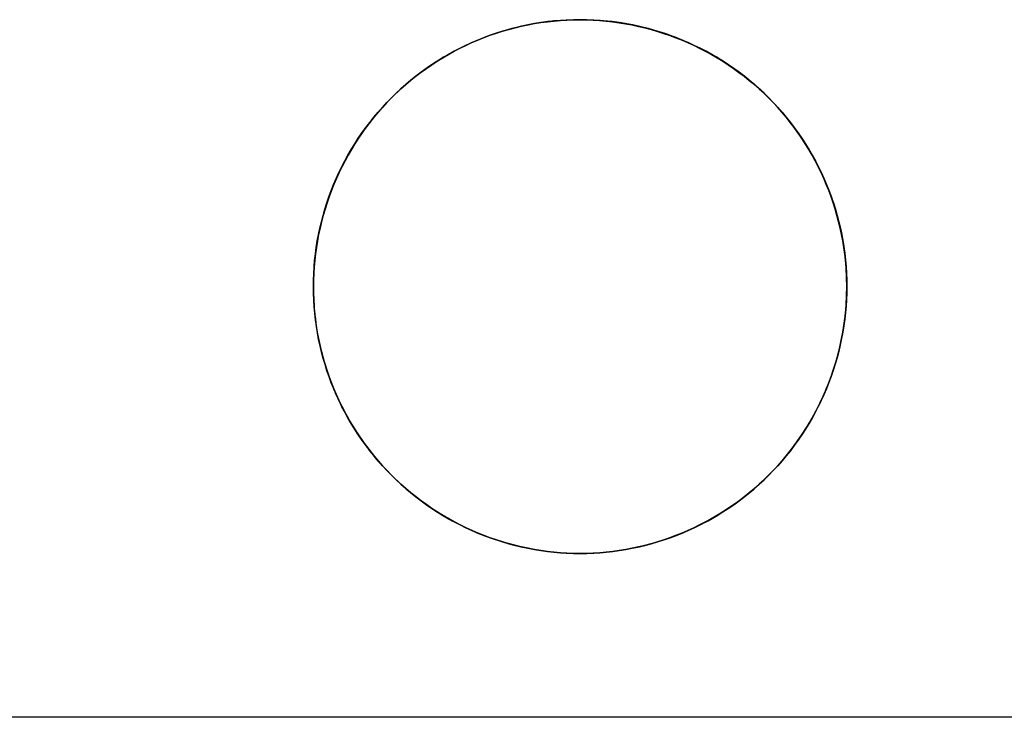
# Model space of a CAD drawing. Header units: millimetres. Extents: x -88 to 88, y -12 to 103.
# Tile 119 of 256: x -67.58 to -64.81, y 44.49 to 46.45. Entities that reach past the tile are written whole.
import ezdxf

# ---------------------------------------------------------------- set-up
doc = ezdxf.new("R2010")
doc.units = ezdxf.units.MM
doc.layers.add('BOTTOM', color=7, linetype='Continuous', true_color=0x7d26cd)
doc.layers.add('TOP', color=7, linetype='Continuous', true_color=0xc80000)

msp = doc.modelspace()

# ---------------------------------------------------------------- linework, layer by layer
at = {"layer": 'BOTTOM', "color": 9, "true_color": 0xc0c0c0}
msp.add_lwpolyline([(86.5507, 44.4894), (-86.5505, 44.4894)], dxfattribs=at)
msp.add_lwpolyline([(86.5507, 44.4894), (-86.5505, 44.4894)], dxfattribs=at)
at = {"layer": 'TOP', "color": 254, "true_color": 0xcad1ee}
for points in [[(-65.25, 45.7), (-65.2504, 45.7259), (-65.2518, 45.7517), (-65.254, 45.7775), (-65.2571, 45.8032), (-65.2611, 45.8288), (-65.266, 45.8542), (-65.2718, 45.8795), (-65.2784, 45.9045), (-65.2859, 45.9293), (-65.2943, 45.9538), (-65.3034, 45.978), (-65.3134, 46.0019), (-65.3243, 46.0254), (-65.3359, 46.0485), (-65.3483, 46.0713), (-65.3615, 46.0935), (-65.3755, 46.1153), (-65.3902, 46.1366), (-65.4056, 46.1574), (-65.4218, 46.1777), (-65.4386, 46.1973), (-65.4561, 46.2164), (-65.4743, 46.2349), (-65.493, 46.2527), (-65.5124, 46.2699), (-65.5324, 46.2864), (-65.5529, 46.3022), (-65.574, 46.3172), (-65.5955, 46.3316), (-65.6176, 46.3452), (-65.64, 46.358), (-65.663, 46.37), (-65.6863, 46.3812), (-65.71, 46.3917), (-65.734, 46.4013), (-65.7584, 46.41), (-65.7831, 46.4179), (-65.808, 46.425), (-65.8331, 46.4312), (-65.8584, 46.4365), (-65.884, 46.441), (-65.9096, 46.4445), (-65.9353, 46.4472), (-65.9612, 46.449), (-65.9871, 46.4499), (-66.0129, 46.4499), (-66.0388, 46.449), (-66.0647, 46.4472), (-66.0904, 46.4445), (-66.116, 46.441), (-66.1416, 46.4365), (-66.1669, 46.4312), (-66.192, 46.425), (-66.2169, 46.4179), (-66.2416, 46.41), (-66.266, 46.4013), (-66.29, 46.3917), (-66.3137, 46.3812), (-66.337, 46.37), (-66.36, 46.358), (-66.3824, 46.3452), (-66.4045, 46.3316), (-66.426, 46.3172), (-66.4471, 46.3022), (-66.4676, 46.2864), (-66.4876, 46.2699), (-66.507, 46.2527), (-66.5257, 46.2349), (-66.5439, 46.2164), (-66.5614, 46.1973), (-66.5782, 46.1777), (-66.5944, 46.1574), (-66.6098, 46.1366), (-66.6245, 46.1153), (-66.6385, 46.0935), (-66.6517, 46.0713), (-66.6641, 46.0485), (-66.6757, 46.0254), (-66.6866, 46.0019), (-66.6966, 45.978), (-66.7057, 45.9538), (-66.7141, 45.9293), (-66.7216, 45.9045), (-66.7282, 45.8795), (-66.734, 45.8542), (-66.7389, 45.8288), (-66.7429, 45.8032), (-66.746, 45.7775), (-66.7482, 45.7517), (-66.7496, 45.7259), (-66.75, 45.7)], [(-66.75, 45.7), (-66.7496, 45.6741), (-66.7482, 45.6483), (-66.746, 45.6225), (-66.7429, 45.5968), (-66.7389, 45.5712), (-66.734, 45.5458), (-66.7282, 45.5205), (-66.7216, 45.4955), (-66.7141, 45.4707), (-66.7057, 45.4462), (-66.6966, 45.422), (-66.6866, 45.3981), (-66.6757, 45.3746), (-66.6641, 45.3515), (-66.6517, 45.3287), (-66.6385, 45.3065), (-66.6245, 45.2847), (-66.6098, 45.2634), (-66.5944, 45.2426), (-66.5782, 45.2223), (-66.5614, 45.2027), (-66.5439, 45.1836), (-66.5257, 45.1651), (-66.507, 45.1473), (-66.4876, 45.1301), (-66.4676, 45.1136), (-66.4471, 45.0978), (-66.426, 45.0828), (-66.4045, 45.0684), (-66.3824, 45.0548), (-66.36, 45.042), (-66.337, 45.03), (-66.3137, 45.0188), (-66.29, 45.0083), (-66.266, 44.9987), (-66.2416, 44.99), (-66.2169, 44.9821), (-66.192, 44.975), (-66.1669, 44.9688), (-66.1416, 44.9635), (-66.116, 44.959), (-66.0904, 44.9555), (-66.0647, 44.9528), (-66.0388, 44.951), (-66.0129, 44.9501), (-65.9871, 44.9501), (-65.9612, 44.951), (-65.9353, 44.9528), (-65.9096, 44.9555), (-65.884, 44.959), (-65.8584, 44.9635), (-65.8331, 44.9688), (-65.808, 44.975), (-65.7831, 44.9821), (-65.7584, 44.99), (-65.734, 44.9987), (-65.71, 45.0083), (-65.6863, 45.0188), (-65.663, 45.03), (-65.64, 45.042), (-65.6176, 45.0548), (-65.5955, 45.0684), (-65.574, 45.0828), (-65.5529, 45.0978), (-65.5324, 45.1136), (-65.5124, 45.1301), (-65.493, 45.1473), (-65.4743, 45.1651), (-65.4561, 45.1836), (-65.4386, 45.2027), (-65.4218, 45.2223), (-65.4056, 45.2426), (-65.3902, 45.2634), (-65.3755, 45.2847), (-65.3615, 45.3065), (-65.3483, 45.3287), (-65.3359, 45.3515), (-65.3243, 45.3746), (-65.3134, 45.3981), (-65.3034, 45.422), (-65.2943, 45.4462), (-65.2859, 45.4707), (-65.2784, 45.4955), (-65.2718, 45.5205), (-65.266, 45.5458), (-65.2611, 45.5712), (-65.2571, 45.5968), (-65.254, 45.6225), (-65.2518, 45.6483), (-65.2504, 45.6741), (-65.25, 45.7)]]:
    msp.add_lwpolyline(points, dxfattribs=at)
at = {"layer": 'TOP', "color": 254, "true_color": 0xcad1ee, "extrusion": (1, 0, 0)}
for points in [[(46.45, 13.752), (44.95, 13.6987)], [(46.45, 13.7521), (46.45, 14.0525)], [(44.95, 13.6988), (44.95, 13.9992)]]:
    msp.add_lwpolyline(points, dxfattribs=at)
at = {"layer": 'TOP', "color": 254, "true_color": 0xcad1ee, "extrusion": (1, -3.55109e-16, 1.85251e-08)}
msp.add_lwpolyline([(45.7, 14.0002), (45.7, 13.6999)], dxfattribs=at)
at = {"layer": 'TOP', "color": 254, "true_color": 0xcad1ee, "extrusion": (-8.01934e-07, 1, -2.72301e-08)}
msp.add_lwpolyline([(66.75, 13.6998), (65.25, 13.7507)], dxfattribs=at)
at = {"layer": 'TOP', "color": 254, "true_color": 0xcad1ee, "extrusion": (1, -4.3534e-16, 2.02801e-08)}
msp.add_lwpolyline([(45.7, 13.7508), (45.7, 14.0511)], dxfattribs=at)
at = {"layer": 'TOP', "color": 254, "true_color": 0xcad1ee}
for points in [[(-65.25, 45.7, 13.7508), (-65.2502, 45.719, 13.7515), (-65.251, 45.7378, 13.7521), (-65.2521, 45.7566, 13.7527), (-65.2538, 45.7752, 13.7533), (-65.2559, 45.7937, 13.7539), (-65.2584, 45.8121, 13.7545), (-65.2614, 45.8304, 13.755), (-65.2648, 45.8485, 13.7556), (-65.2687, 45.8664, 13.7561), (-65.273, 45.8842, 13.7566), (-65.2777, 45.9018, 13.757), (-65.2828, 45.9192, 13.7575), (-65.2883, 45.9365, 13.7579), (-65.2942, 45.9535, 13.7583), (-65.3004, 45.9704, 13.7587), (-65.3071, 45.9871, 13.7591), (-65.3145, 46.0042, 13.7594), (-65.3222, 46.0211, 13.7598), (-65.3304, 46.0378, 13.7601), (-65.3389, 46.0542, 13.7604), (-65.3478, 46.0704, 13.7607), (-65.3571, 46.0863, 13.7609), (-65.3668, 46.102, 13.7611), (-65.3769, 46.1174, 13.7613), (-65.3873, 46.1325, 13.7615), (-65.398, 46.1473, 13.7617), (-65.4091, 46.1619, 13.7618), (-65.4206, 46.1762, 13.762), (-65.4324, 46.1902, 13.7621), (-65.4445, 46.2039, 13.7621), (-65.4569, 46.2173, 13.7622), (-65.4697, 46.2303, 13.7622), (-65.4828, 46.2431, 13.7623), (-65.4961, 46.2555, 13.7622), (-65.5098, 46.2677, 13.7622), (-65.5238, 46.2794, 13.7622), (-65.5381, 46.2909, 13.7621), (-65.5527, 46.302, 13.762), (-65.5675, 46.3128, 13.7619), (-65.5827, 46.3232, 13.7617), (-65.5981, 46.3332, 13.7616), (-65.6137, 46.3429, 13.7614), (-65.6296, 46.3522, 13.7612), (-65.6458, 46.3611, 13.7609), (-65.6622, 46.3696, 13.7607), (-65.6789, 46.3778, 13.7604), (-65.6958, 46.3855, 13.7601), (-65.7129, 46.3929, 13.7598), (-65.7296, 46.3996, 13.7595), (-65.7465, 46.4059, 13.7591), (-65.7636, 46.4118, 13.7588), (-65.7808, 46.4173, 13.7584), (-65.7983, 46.4224, 13.758), (-65.8159, 46.4271, 13.7575), (-65.8337, 46.4313, 13.7571), (-65.8517, 46.4352, 13.7566), (-65.8698, 46.4386, 13.7561), (-65.888, 46.4416, 13.7556), (-65.9064, 46.4441, 13.7551), (-65.9249, 46.4462, 13.7545), (-65.9436, 46.4479, 13.7539), (-65.9624, 46.4491, 13.7534), (-65.9812, 46.4498, 13.7527), (-66.0002, 46.45, 13.7521), (-66.0186, 46.4498, 13.7515), (-66.037, 46.4491, 13.7508), (-66.0554, 46.4479, 13.7502), (-66.0737, 46.4463, 13.7495), (-66.092, 46.4443, 13.7488), (-66.1103, 46.4418, 13.7481), (-66.1284, 46.4389, 13.7473), (-66.1465, 46.4355, 13.7466), (-66.1645, 46.4317, 13.7459), (-66.1824, 46.4274, 13.7451), (-66.2002, 46.4227, 13.7443), (-66.2179, 46.4176, 13.7435), (-66.2355, 46.4121, 13.7427), (-66.2529, 46.4061, 13.7419), (-66.2701, 46.3997, 13.7411), (-66.2872, 46.3928, 13.7403), (-66.3041, 46.3856, 13.7395), (-66.3209, 46.3779, 13.7386), (-66.3374, 46.3698, 13.7378), (-66.3537, 46.3613, 13.7369), (-66.3698, 46.3524, 13.736), (-66.3857, 46.3432, 13.7352), (-66.4014, 46.3335, 13.7343), (-66.4168, 46.3235, 13.7334), (-66.432, 46.3131, 13.7325), (-66.4469, 46.3023, 13.7316), (-66.4615, 46.2911, 13.7307), (-66.4759, 46.2796, 13.7298), (-66.49, 46.2678, 13.7289), (-66.5038, 46.2556, 13.728), (-66.5173, 46.2431, 13.7271), (-66.5304, 46.2302, 13.7262), (-66.5433, 46.2171, 13.7253), (-66.5558, 46.2036, 13.7244), (-66.568, 46.1898, 13.7235), (-66.5798, 46.1757, 13.7226), (-66.5913, 46.1613, 13.7217), (-66.6024, 46.1467, 13.7208), (-66.6132, 46.1318, 13.7199), (-66.6236, 46.1166, 13.719), (-66.6336, 46.1012, 13.7181), (-66.6433, 46.0855, 13.7172), (-66.6526, 46.0696, 13.7163), (-66.6614, 46.0535, 13.7155), (-66.6699, 46.0371, 13.7146), (-66.678, 46.0206, 13.7137), (-66.6857, 46.0039, 13.7129), (-66.6929, 45.987, 13.712), (-66.6998, 45.9699, 13.7112), (-66.7062, 45.9526, 13.7103), (-66.7121, 45.9352, 13.7095), (-66.7177, 45.9177, 13.7087), (-66.7228, 45.9, 13.7079), (-66.7275, 45.8822, 13.7071), (-66.7317, 45.8643, 13.7063), (-66.7355, 45.8463, 13.7056), (-66.7389, 45.8282, 13.7048), (-66.7418, 45.81, 13.704), (-66.7443, 45.7918, 13.7033), (-66.7464, 45.7735, 13.7026), (-66.748, 45.7552, 13.7019), (-66.7491, 45.7368, 13.7012), (-66.7498, 45.7184, 13.7005), (-66.75, 45.7, 13.6999)], [(-66.75, 45.7, 14.0002), (-66.7498, 45.7184, 14.0009), (-66.7491, 45.7368, 14.0016), (-66.748, 45.7552, 14.0023), (-66.7464, 45.7735, 14.003), (-66.7443, 45.7918, 14.0037), (-66.7418, 45.81, 14.0044), (-66.7389, 45.8282, 14.0052), (-66.7355, 45.8463, 14.0059), (-66.7317, 45.8643, 14.0067), (-66.7275, 45.8822, 14.0075), (-66.7228, 45.9, 14.0083), (-66.7177, 45.9177, 14.0091), (-66.7121, 45.9352, 14.0099), (-66.7062, 45.9526, 14.0107), (-66.6998, 45.9699, 14.0115), (-66.6929, 45.987, 14.0124), (-66.6857, 46.0039, 14.0132), (-66.678, 46.0206, 14.0141), (-66.6699, 46.0372, 14.015), (-66.6614, 46.0535, 14.0158), (-66.6526, 46.0696, 14.0167), (-66.6433, 46.0855, 14.0176), (-66.6336, 46.1012, 14.0185), (-66.6236, 46.1166, 14.0194), (-66.6132, 46.1318, 14.0203), (-66.6024, 46.1467, 14.0212), (-66.5913, 46.1614, 14.0221), (-66.5798, 46.1757, 14.023), (-66.5679, 46.1898, 14.0239), (-66.5558, 46.2036, 14.0248), (-66.5432, 46.2171, 14.0257), (-66.5304, 46.2303, 14.0266), (-66.5172, 46.2431, 14.0275), (-66.5037, 46.2556, 14.0284), (-66.49, 46.2678, 14.0293), (-66.4759, 46.2797, 14.0302), (-66.4615, 46.2912, 14.0311), (-66.4469, 46.3023, 14.032), (-66.432, 46.3131, 14.0329), (-66.4168, 46.3235, 14.0338), (-66.4014, 46.3335, 14.0347), (-66.3857, 46.3432, 14.0355), (-66.3698, 46.3524, 14.0364), (-66.3537, 46.3613, 14.0373), (-66.3374, 46.3698, 14.0381), (-66.3208, 46.3779, 14.039), (-66.3041, 46.3856, 14.0398), (-66.2872, 46.3928, 14.0407), (-66.2701, 46.3997, 14.0415), (-66.2529, 46.4061, 14.0423), (-66.2355, 46.4121, 14.0431), (-66.2179, 46.4176, 14.0439), (-66.2002, 46.4227, 14.0447), (-66.1824, 46.4274, 14.0455), (-66.1645, 46.4317, 14.0462), (-66.1465, 46.4355, 14.047), (-66.1284, 46.4389, 14.0477), (-66.1103, 46.4418, 14.0484), (-66.092, 46.4443, 14.0491), (-66.0737, 46.4463, 14.0498), (-66.0554, 46.4479, 14.0505), (-66.037, 46.4491, 14.0512), (-66.0186, 46.4498, 14.0518), (-66.0002, 46.45, 14.0525), (-65.9812, 46.4498, 14.0531), (-65.9624, 46.4491, 14.0537), (-65.9436, 46.4479, 14.0543), (-65.925, 46.4462, 14.0549), (-65.9065, 46.4441, 14.0554), (-65.8881, 46.4416, 14.056), (-65.8699, 46.4386, 14.0565), (-65.8518, 46.4352, 14.057), (-65.8338, 46.4314, 14.0574), (-65.8161, 46.4271, 14.0579), (-65.7984, 46.4224, 14.0583), (-65.781, 46.4173, 14.0587), (-65.7638, 46.4118, 14.0591), (-65.7467, 46.4059, 14.0595), (-65.7298, 46.3996, 14.0598), (-65.7132, 46.393, 14.0602), (-65.696, 46.3856, 14.0605), (-65.6791, 46.3779, 14.0608), (-65.6624, 46.3697, 14.061), (-65.646, 46.3612, 14.0613), (-65.6298, 46.3523, 14.0615), (-65.6139, 46.343, 14.0617), (-65.5982, 46.3333, 14.0619), (-65.5828, 46.3233, 14.0621), (-65.5677, 46.3129, 14.0622), (-65.5528, 46.3021, 14.0623), (-65.5383, 46.291, 14.0624), (-65.524, 46.2796, 14.0625), (-65.51, 46.2678, 14.0626), (-65.4963, 46.2557, 14.0626), (-65.4829, 46.2432, 14.0626), (-65.4698, 46.2305, 14.0626), (-65.4571, 46.2174, 14.0626), (-65.4446, 46.204, 14.0625), (-65.4325, 46.1903, 14.0624), (-65.4207, 46.1764, 14.0623), (-65.4093, 46.1621, 14.0622), (-65.3981, 46.1475, 14.0621), (-65.3874, 46.1327, 14.0619), (-65.377, 46.1176, 14.0617), (-65.3669, 46.1022, 14.0615), (-65.3572, 46.0865, 14.0613), (-65.3479, 46.0706, 14.061), (-65.339, 46.0544, 14.0607), (-65.3305, 46.038, 14.0604), (-65.3223, 46.0213, 14.0601), (-65.3146, 46.0044, 14.0598), (-65.3072, 45.9873, 14.0594), (-65.3005, 45.9706, 14.0591), (-65.2942, 45.9537, 14.0587), (-65.2883, 45.9367, 14.0583), (-65.2828, 45.9194, 14.0578), (-65.2777, 45.9019, 14.0574), (-65.273, 45.8843, 14.0569), (-65.2687, 45.8665, 14.0564), (-65.2649, 45.8486, 14.0559), (-65.2614, 45.8305, 14.0554), (-65.2584, 45.8122, 14.0548), (-65.2559, 45.7938, 14.0543), (-65.2538, 45.7753, 14.0537), (-65.2521, 45.7566, 14.0531), (-65.251, 45.7379, 14.0525), (-65.2502, 45.719, 14.0518), (-65.25, 45.7, 14.0511)], [(-65.25, 45.7, 13.7508), (-65.2502, 45.7184, 13.7514), (-65.2509, 45.7369, 13.7521), (-65.2521, 45.7552, 13.7527), (-65.2537, 45.7736, 13.7533), (-65.2558, 45.7919, 13.7539), (-65.2583, 45.8101, 13.7544), (-65.2613, 45.8283, 13.755), (-65.2648, 45.8463, 13.7555), (-65.2686, 45.8643, 13.756), (-65.2729, 45.8822, 13.7565), (-65.2777, 45.9, 13.757), (-65.2828, 45.9176, 13.7574), (-65.2884, 45.9351, 13.7579), (-65.2944, 45.9525, 13.7583), (-65.3008, 45.9697, 13.7587), (-65.3077, 45.9868, 13.759), (-65.3149, 46.0037, 13.7594), (-65.3225, 46.0204, 13.7597), (-65.3306, 46.0369, 13.7601), (-65.339, 46.0533, 13.7603), (-65.3478, 46.0694, 13.7606), (-65.3571, 46.0853, 13.7609), (-65.3667, 46.101, 13.7611), (-65.3766, 46.1164, 13.7613), (-65.387, 46.1316, 13.7615), (-65.3977, 46.1466, 13.7617), (-65.4088, 46.1613, 13.7618), (-65.4203, 46.1757, 13.762), (-65.4321, 46.1898, 13.7621), (-65.4443, 46.2036, 13.7621), (-65.4568, 46.2171, 13.7622), (-65.4697, 46.2303, 13.7622), (-65.4829, 46.2432, 13.7623), (-65.4964, 46.2557, 13.7622), (-65.5102, 46.2679, 13.7622), (-65.5243, 46.2797, 13.7622), (-65.5387, 46.2912, 13.7621), (-65.5534, 46.3023, 13.762), (-65.5684, 46.313, 13.7619), (-65.5836, 46.3234, 13.7617), (-65.599, 46.3333, 13.7615), (-65.6147, 46.3429, 13.7614), (-65.6306, 46.3522, 13.7611), (-65.6468, 46.361, 13.7609), (-65.6631, 46.3694, 13.7607), (-65.6796, 46.3775, 13.7604), (-65.6964, 46.3851, 13.7601), (-65.7133, 46.3923, 13.7598), (-65.7303, 46.3992, 13.7594), (-65.7476, 46.4056, 13.7591), (-65.7649, 46.4116, 13.7587), (-65.7825, 46.4172, 13.7583), (-65.8001, 46.4223, 13.7579), (-65.8179, 46.4271, 13.7575), (-65.8358, 46.4314, 13.757), (-65.8537, 46.4352, 13.7565), (-65.8718, 46.4387, 13.7561), (-65.89, 46.4417, 13.7555), (-65.9082, 46.4442, 13.755), (-65.9265, 46.4463, 13.7545), (-65.9448, 46.4479, 13.7539), (-65.9632, 46.4491, 13.7533), (-65.9816, 46.4498, 13.7527), (-66.0001, 46.45, 13.7521), (-66.0185, 46.4498, 13.7515), (-66.0369, 46.4491, 13.7508), (-66.0553, 46.448, 13.7502), (-66.0736, 46.4464, 13.7495), (-66.0919, 46.4443, 13.7488), (-66.1101, 46.4419, 13.7481), (-66.1283, 46.439, 13.7474), (-66.1463, 46.4356, 13.7466), (-66.1643, 46.4318, 13.7459), (-66.1822, 46.4275, 13.7451), (-66.2, 46.4229, 13.7443), (-66.2176, 46.4177, 13.7436), (-66.2352, 46.4122, 13.7428), (-66.2526, 46.4062, 13.742), (-66.2698, 46.3998, 13.7411), (-66.287, 46.3929, 13.7403), (-66.3039, 46.3857, 13.7395), (-66.3206, 46.378, 13.7386), (-66.3371, 46.3699, 13.7378), (-66.3534, 46.3615, 13.7369), (-66.3696, 46.3526, 13.7361), (-66.3855, 46.3433, 13.7352), (-66.4011, 46.3336, 13.7343), (-66.4166, 46.3236, 13.7334), (-66.4318, 46.3132, 13.7325), (-66.4467, 46.3024, 13.7316), (-66.4613, 46.2913, 13.7308), (-66.4757, 46.2798, 13.7299), (-66.4898, 46.2679, 13.7289), (-66.5036, 46.2558, 13.728), (-66.5171, 46.2433, 13.7271), (-66.5302, 46.2304, 13.7262), (-66.5431, 46.2173, 13.7253), (-66.5555, 46.2038, 13.7244), (-66.5677, 46.19, 13.7235), (-66.5795, 46.1759, 13.7226), (-66.5909, 46.1615, 13.7217), (-66.602, 46.1468, 13.7208), (-66.6127, 46.1319, 13.7199), (-66.623, 46.1167, 13.719), (-66.633, 46.1012, 13.7181), (-66.6426, 46.0855, 13.7172), (-66.6518, 46.0695, 13.7164), (-66.6607, 46.0534, 13.7155), (-66.6691, 46.037, 13.7146), (-66.6772, 46.0204, 13.7137), (-66.6848, 46.0037, 13.7129), (-66.6921, 45.9867, 13.712), (-66.6989, 45.9696, 13.7112), (-66.7054, 45.9524, 13.7104), (-66.7114, 45.9349, 13.7095), (-66.717, 45.9174, 13.7087), (-66.7222, 45.8997, 13.7079), (-66.7269, 45.8819, 13.7071), (-66.7313, 45.864, 13.7063), (-66.7351, 45.846, 13.7056), (-66.7386, 45.828, 13.7048), (-66.7416, 45.8098, 13.704), (-66.7441, 45.7916, 13.7033), (-66.7462, 45.7734, 13.7026), (-66.7479, 45.7551, 13.7019), (-66.7491, 45.7367, 13.7012), (-66.7498, 45.7184, 13.7005), (-66.75, 45.7, 13.6999)], [(-66.75, 45.7, 14.0002), (-66.7498, 45.7184, 14.0009), (-66.7491, 45.7368, 14.0016), (-66.748, 45.7551, 14.0022), (-66.7464, 45.7735, 14.003), (-66.7443, 45.7918, 14.0037), (-66.7418, 45.81, 14.0044), (-66.7389, 45.8282, 14.0052), (-66.7356, 45.8462, 14.0059), (-66.7317, 45.8642, 14.0067), (-66.7275, 45.8822, 14.0075), (-66.7228, 45.8999, 14.0083), (-66.7177, 45.9176, 14.0091), (-66.7122, 45.9352, 14.0099), (-66.7062, 45.9526, 14.0107), (-66.6998, 45.9698, 14.0115), (-66.693, 45.9869, 14.0124), (-66.6857, 46.0039, 14.0132), (-66.678, 46.0207, 14.0141), (-66.6699, 46.0372, 14.0149), (-66.6614, 46.0536, 14.0158), (-66.6526, 46.0697, 14.0167), (-66.6433, 46.0856, 14.0176), (-66.6337, 46.1012, 14.0185), (-66.6237, 46.1166, 14.0194), (-66.6133, 46.1317, 14.0202), (-66.6025, 46.1466, 14.0211), (-66.5914, 46.1613, 14.022), (-66.5799, 46.1756, 14.023), (-66.5681, 46.1897, 14.0239), (-66.5559, 46.2035, 14.0248), (-66.5433, 46.217, 14.0257), (-66.5304, 46.2303, 14.0266), (-66.5172, 46.2432, 14.0275), (-66.5037, 46.2557, 14.0284), (-66.4898, 46.2679, 14.0293), (-66.4758, 46.2798, 14.0302), (-66.4614, 46.2913, 14.0311), (-66.4468, 46.3024, 14.032), (-66.4319, 46.3132, 14.0329), (-66.4167, 46.3236, 14.0338), (-66.4014, 46.3336, 14.0347), (-66.3857, 46.3432, 14.0355), (-66.3698, 46.3525, 14.0364), (-66.3537, 46.3614, 14.0373), (-66.3374, 46.3698, 14.0381), (-66.3208, 46.3779, 14.039), (-66.3041, 46.3856, 14.0398), (-66.2871, 46.3929, 14.0407), (-66.27, 46.3997, 14.0415), (-66.2528, 46.4061, 14.0423), (-66.2354, 46.4121, 14.0431), (-66.2178, 46.4176, 14.0439), (-66.2001, 46.4228, 14.0447), (-66.1823, 46.4274, 14.0455), (-66.1644, 46.4317, 14.0462), (-66.1464, 46.4355, 14.047), (-66.1283, 46.4389, 14.0477), (-66.1102, 46.4418, 14.0484), (-66.0919, 46.4443, 14.0491), (-66.0736, 46.4463, 14.0498), (-66.0553, 46.4479, 14.0505), (-66.037, 46.4491, 14.0512), (-66.0186, 46.4498, 14.0518), (-66.0002, 46.45, 14.0525), (-65.9818, 46.4498, 14.0531), (-65.9635, 46.4491, 14.0537), (-65.9451, 46.4479, 14.0543), (-65.9268, 46.4463, 14.0548), (-65.9086, 46.4442, 14.0554), (-65.8903, 46.4416, 14.0559), (-65.8722, 46.4386, 14.0564), (-65.8541, 46.4352, 14.0569), (-65.8361, 46.4313, 14.0574), (-65.8182, 46.427, 14.0578), (-65.8004, 46.4222, 14.0583), (-65.7827, 46.417, 14.0587), (-65.7652, 46.4114, 14.0591), (-65.7477, 46.4054, 14.0594), (-65.7305, 46.399, 14.0598), (-65.7134, 46.3921, 14.0601), (-65.6964, 46.3848, 14.0604), (-65.6796, 46.3772, 14.0607), (-65.6631, 46.3691, 14.061), (-65.6467, 46.3607, 14.0613), (-65.6305, 46.3518, 14.0615), (-65.6146, 46.3426, 14.0617), (-65.5988, 46.333, 14.0619), (-65.5834, 46.323, 14.0621), (-65.5682, 46.3127, 14.0622), (-65.5532, 46.302, 14.0623), (-65.5385, 46.2909, 14.0624), (-65.5241, 46.2795, 14.0625), (-65.51, 46.2677, 14.0626), (-65.4962, 46.2555, 14.0626), (-65.4827, 46.2431, 14.0626), (-65.4696, 46.2302, 14.0626), (-65.4567, 46.2171, 14.0626), (-65.4442, 46.2036, 14.0625), (-65.432, 46.1898, 14.0624), (-65.4202, 46.1757, 14.0623), (-65.4087, 46.1613, 14.0622), (-65.3976, 46.1467, 14.0621), (-65.3868, 46.1317, 14.0619), (-65.3764, 46.1166, 14.0617), (-65.3663, 46.1011, 14.0615), (-65.3567, 46.0855, 14.0613), (-65.3474, 46.0696, 14.061), (-65.3385, 46.0534, 14.0607), (-65.3301, 46.0371, 14.0604), (-65.322, 46.0206, 14.0601), (-65.3143, 46.0038, 14.0598), (-65.3071, 45.9869, 14.0594), (-65.3002, 45.9698, 14.059), (-65.2938, 45.9525, 14.0586), (-65.2878, 45.9351, 14.0582), (-65.2822, 45.9175, 14.0578), (-65.2771, 45.8999, 14.0573), (-65.2724, 45.8821, 14.0569), (-65.2682, 45.8642, 14.0564), (-65.2644, 45.8463, 14.0559), (-65.261, 45.8282, 14.0553), (-65.2581, 45.8101, 14.0548), (-65.2556, 45.7919, 14.0542), (-65.2536, 45.7736, 14.0536), (-65.252, 45.7553, 14.053), (-65.2509, 45.7369, 14.0524), (-65.2502, 45.7185, 14.0518), (-65.25, 45.7, 14.0511)], [(-66.75, 45.7, 13.6999), (-66.7498, 45.6816, 13.6992), (-66.7491, 45.6632, 13.6986), (-66.748, 45.6448, 13.698), (-66.7464, 45.6265, 13.6974), (-66.7443, 45.6082, 13.6968), (-66.7418, 45.59, 13.6962), (-66.7389, 45.5718, 13.6957), (-66.7355, 45.5537, 13.6952), (-66.7317, 45.5357, 13.6947), (-66.7275, 45.5178, 13.6942), (-66.7228, 45.5, 13.6937), (-66.7177, 45.4823, 13.6933), (-66.7121, 45.4647, 13.6928), (-66.7061, 45.4473, 13.6924), (-66.6997, 45.4301, 13.692), (-66.6929, 45.413, 13.6916), (-66.6856, 45.396, 13.6913), (-66.678, 45.3793, 13.691), (-66.6699, 45.3628, 13.6907), (-66.6614, 45.3464, 13.6904), (-66.6525, 45.3303, 13.6901), (-66.6432, 45.3144, 13.6898), (-66.6336, 45.2987, 13.6896), (-66.6235, 45.2833, 13.6894), (-66.6131, 45.2681, 13.6892), (-66.6023, 45.2532, 13.6891), (-66.5912, 45.2385, 13.6889), (-66.5797, 45.2242, 13.6888), (-66.5678, 45.2101, 13.6887), (-66.5556, 45.1963, 13.6886), (-66.5431, 45.1828, 13.6886), (-66.5302, 45.1696, 13.6885), (-66.5171, 45.1567, 13.6885), (-66.5036, 45.1442, 13.6886), (-66.4898, 45.132, 13.6886), (-66.4757, 45.1202, 13.6887), (-66.4613, 45.1087, 13.6887), (-66.4466, 45.0975, 13.6889), (-66.4317, 45.0868, 13.689), (-66.4165, 45.0763, 13.6891), (-66.4011, 45.0663, 13.6893), (-66.3854, 45.0566, 13.6895), (-66.3695, 45.0474, 13.6897), (-66.3534, 45.0385, 13.69), (-66.337, 45.03, 13.6902), (-66.3205, 45.0219, 13.6905), (-66.3037, 45.0143, 13.6908), (-66.2868, 45.007, 13.6911), (-66.2697, 45.0002, 13.6915), (-66.2525, 44.9938, 13.6918), (-66.2351, 44.9878, 13.6922), (-66.2175, 44.9823, 13.6926), (-66.1998, 44.9771, 13.693), (-66.182, 44.9725, 13.6934), (-66.1641, 44.9682, 13.6939), (-66.1461, 44.9644, 13.6944), (-66.128, 44.961, 13.6949), (-66.1098, 44.9581, 13.6954), (-66.0916, 44.9556, 13.6959), (-66.0733, 44.9536, 13.6965), (-66.0549, 44.952, 13.697), (-66.0366, 44.9509, 13.6976), (-66.0182, 44.9502, 13.6982), (-65.9997, 44.95, 13.6988), (-65.9813, 44.9502, 13.6995), (-65.9629, 44.9509, 13.7001), (-65.9446, 44.9521, 13.7008), (-65.9262, 44.9537, 13.7015), (-65.9079, 44.9557, 13.7021), (-65.8897, 44.9582, 13.7029), (-65.8715, 44.9611, 13.7036), (-65.8534, 44.9645, 13.7043), (-65.8354, 44.9683, 13.7051), (-65.8175, 44.9726, 13.7058), (-65.7997, 44.9773, 13.7066), (-65.7821, 44.9824, 13.7074), (-65.7645, 44.9879, 13.7082), (-65.7471, 44.9939, 13.709), (-65.7299, 45.0003, 13.7098), (-65.7128, 45.0072, 13.7106), (-65.6959, 45.0144, 13.7114), (-65.6792, 45.0221, 13.7123), (-65.6626, 45.0302, 13.7131), (-65.6463, 45.0387, 13.714), (-65.6302, 45.0476, 13.7148), (-65.6143, 45.0568, 13.7157), (-65.5986, 45.0665, 13.7166), (-65.5832, 45.0765, 13.7174), (-65.568, 45.0869, 13.7183), (-65.5531, 45.0977, 13.7192), (-65.5385, 45.1089, 13.7201), (-65.5241, 45.1203, 13.721), (-65.51, 45.1322, 13.7219), (-65.4962, 45.1444, 13.7228), (-65.4828, 45.1569, 13.7237), (-65.4696, 45.1697, 13.7246), (-65.4567, 45.1829, 13.7255), (-65.4442, 45.1964, 13.7264), (-65.432, 45.2102, 13.7273), (-65.4202, 45.2243, 13.7282), (-65.4087, 45.2387, 13.7291), (-65.3976, 45.2533, 13.73), (-65.3868, 45.2682, 13.7308), (-65.3764, 45.2834, 13.7317), (-65.3664, 45.2988, 13.7326), (-65.3567, 45.3145, 13.7335), (-65.3474, 45.3304, 13.7344), (-65.3386, 45.3465, 13.7352), (-65.3301, 45.3628, 13.7361), (-65.322, 45.3794, 13.737), (-65.3143, 45.3961, 13.7378), (-65.3071, 45.413, 13.7387), (-65.3002, 45.4301, 13.7395), (-65.2938, 45.4474, 13.7403), (-65.2879, 45.4648, 13.7411), (-65.2823, 45.4823, 13.742), (-65.2772, 45.5, 13.7428), (-65.2725, 45.5178, 13.7435), (-65.2683, 45.5357, 13.7443), (-65.2645, 45.5537, 13.7451), (-65.2611, 45.5718, 13.7459), (-65.2582, 45.59, 13.7466), (-65.2557, 45.6082, 13.7473), (-65.2536, 45.6265, 13.7481), (-65.252, 45.6448, 13.7488), (-65.2509, 45.6632, 13.7494), (-65.2502, 45.6816, 13.7501), (-65.25, 45.7, 13.7508)], [(-65.25, 45.7, 14.0511), (-65.2502, 45.6816, 14.0505), (-65.2509, 45.6632, 14.0498), (-65.252, 45.6448, 14.0491), (-65.2536, 45.6265, 14.0484), (-65.2557, 45.6082, 14.0477), (-65.2582, 45.59, 14.047), (-65.2611, 45.5718, 14.0462), (-65.2645, 45.5537, 14.0455), (-65.2683, 45.5357, 14.0447), (-65.2725, 45.5178, 14.0439), (-65.2772, 45.5, 14.0431), (-65.2823, 45.4823, 14.0423), (-65.2879, 45.4648, 14.0415), (-65.2938, 45.4474, 14.0407), (-65.3002, 45.4301, 14.0399), (-65.3071, 45.413, 14.039), (-65.3143, 45.3961, 14.0382), (-65.322, 45.3794, 14.0373), (-65.3301, 45.3629, 14.0365), (-65.3386, 45.3465, 14.0356), (-65.3474, 45.3304, 14.0347), (-65.3567, 45.3145, 14.0339), (-65.3664, 45.2988, 14.033), (-65.3764, 45.2834, 14.0321), (-65.3868, 45.2682, 14.0312), (-65.3976, 45.2533, 14.0303), (-65.4087, 45.2387, 14.0294), (-65.4202, 45.2243, 14.0285), (-65.432, 45.2102, 14.0276), (-65.4442, 45.1964, 14.0267), (-65.4567, 45.1829, 14.0258), (-65.4696, 45.1698, 14.0249), (-65.4827, 45.1569, 14.024), (-65.4962, 45.1444, 14.0231), (-65.51, 45.1322, 14.0222), (-65.5241, 45.1204, 14.0213), (-65.5385, 45.1089, 14.0204), (-65.5531, 45.0977, 14.0196), (-65.568, 45.0869, 14.0187), (-65.5832, 45.0765, 14.0178), (-65.5986, 45.0665, 14.0169), (-65.6143, 45.0568, 14.016), (-65.6302, 45.0476, 14.0152), (-65.6463, 45.0387, 14.0143), (-65.6626, 45.0302, 14.0135), (-65.6791, 45.0221, 14.0126), (-65.6959, 45.0144, 14.0118), (-65.7128, 45.0072, 14.011), (-65.7299, 45.0003, 14.0101), (-65.7471, 44.9939, 14.0093), (-65.7645, 44.9879, 14.0085), (-65.7821, 44.9824, 14.0077), (-65.7997, 44.9773, 14.0069), (-65.8175, 44.9726, 14.0062), (-65.8354, 44.9683, 14.0054), (-65.8534, 44.9645, 14.0047), (-65.8715, 44.9611, 14.0039), (-65.8897, 44.9582, 14.0032), (-65.9079, 44.9557, 14.0025), (-65.9262, 44.9537, 14.0018), (-65.9446, 44.9521, 14.0011), (-65.9629, 44.9509, 14.0005), (-65.9813, 44.9502, 13.9998), (-65.9997, 44.95, 13.9992), (-66.0187, 44.9502, 13.9986), (-66.0376, 44.9509, 13.9979), (-66.0563, 44.9521, 13.9973), (-66.075, 44.9538, 13.9968), (-66.0935, 44.9558, 13.9962), (-66.1119, 44.9584, 13.9957), (-66.1301, 44.9614, 13.9952), (-66.1482, 44.9648, 13.9947), (-66.1661, 44.9686, 13.9942), (-66.1839, 44.9729, 13.9937), (-66.2015, 44.9776, 13.9933), (-66.219, 44.9827, 13.9929), (-66.2362, 44.9882, 13.9925), (-66.2533, 44.9941, 13.9921), (-66.2702, 45.0004, 13.9918), (-66.2868, 45.007, 13.9915), (-66.304, 45.0144, 13.9911), (-66.3209, 45.0221, 13.9908), (-66.3376, 45.0303, 13.9905), (-66.354, 45.0388, 13.9903), (-66.3702, 45.0477, 13.9901), (-66.3861, 45.057, 13.9898), (-66.4018, 45.0667, 13.9896), (-66.4172, 45.0767, 13.9895), (-66.4323, 45.0871, 13.9893), (-66.4472, 45.0979, 13.9892), (-66.4617, 45.109, 13.9891), (-66.476, 45.1204, 13.989), (-66.49, 45.1322, 13.989), (-66.5037, 45.1443, 13.9889), (-66.5171, 45.1568, 13.9889), (-66.5302, 45.1695, 13.9889), (-66.5429, 45.1826, 13.9889), (-66.5554, 45.196, 13.989), (-66.5675, 45.2097, 13.9891), (-66.5793, 45.2236, 13.9892), (-66.5907, 45.2379, 13.9893), (-66.6019, 45.2525, 13.9894), (-66.6126, 45.2673, 13.9896), (-66.623, 45.2825, 13.9897), (-66.6331, 45.2978, 13.9899), (-66.6428, 45.3135, 13.9902), (-66.6521, 45.3294, 13.9904), (-66.661, 45.3456, 13.9907), (-66.6695, 45.362, 13.991), (-66.6777, 45.3787, 13.9913), (-66.6854, 45.3956, 13.9916), (-66.6928, 45.4127, 13.992), (-66.6995, 45.4294, 13.9923), (-66.7058, 45.4463, 13.9927), (-66.7117, 45.4633, 13.9931), (-66.7172, 45.4806, 13.9936), (-66.7223, 45.4981, 13.994), (-66.727, 45.5157, 13.9945), (-66.7313, 45.5335, 13.995), (-66.7351, 45.5514, 13.9955), (-66.7386, 45.5695, 13.996), (-66.7416, 45.5878, 13.9965), (-66.7441, 45.6062, 13.9971), (-66.7462, 45.6247, 13.9977), (-66.7479, 45.6434, 13.9983), (-66.749, 45.6621, 13.9989), (-66.7498, 45.681, 13.9996), (-66.75, 45.7, 14.0002)], [(-66.75, 45.7, 13.6999), (-66.7498, 45.6816, 13.6992), (-66.7491, 45.6632, 13.6986), (-66.748, 45.6448, 13.698), (-66.7464, 45.6265, 13.6974), (-66.7443, 45.6082, 13.6968), (-66.7418, 45.59, 13.6962), (-66.7389, 45.5718, 13.6957), (-66.7355, 45.5537, 13.6952), (-66.7317, 45.5357, 13.6946), (-66.7275, 45.5178, 13.6942), (-66.7228, 45.5, 13.6937), (-66.7177, 45.4823, 13.6932), (-66.7121, 45.4647, 13.6928), (-66.7061, 45.4473, 13.6924), (-66.6997, 45.4301, 13.692), (-66.6929, 45.413, 13.6916), (-66.6856, 45.396, 13.6913), (-66.6779, 45.3792, 13.6909), (-66.6699, 45.3627, 13.6906), (-66.6614, 45.3463, 13.6903), (-66.6525, 45.3302, 13.6901), (-66.6433, 45.3144, 13.6898), (-66.6336, 45.2987, 13.6896), (-66.6236, 45.2833, 13.6894), (-66.6133, 45.2682, 13.6892), (-66.6025, 45.2533, 13.689), (-66.5914, 45.2387, 13.6889), (-66.5799, 45.2243, 13.6888), (-66.568, 45.2103, 13.6887), (-66.5558, 45.1965, 13.6886), (-66.5433, 45.183, 13.6886), (-66.5304, 45.1697, 13.6885), (-66.5172, 45.1568, 13.6885), (-66.5037, 45.1443, 13.6886), (-66.4899, 45.1321, 13.6886), (-66.4758, 45.1202, 13.6887), (-66.4614, 45.1088, 13.6887), (-66.4468, 45.0976, 13.6888), (-66.4319, 45.0869, 13.689), (-66.4168, 45.0765, 13.6891), (-66.4014, 45.0664, 13.6893), (-66.3858, 45.0568, 13.6895), (-66.3699, 45.0475, 13.6897), (-66.3538, 45.0387, 13.6899), (-66.3374, 45.0302, 13.6902), (-66.3209, 45.0221, 13.6905), (-66.3041, 45.0144, 13.6908), (-66.2872, 45.0071, 13.6911), (-66.2701, 45.0003, 13.6914), (-66.2528, 44.9939, 13.6918), (-66.2354, 44.9879, 13.6922), (-66.2179, 44.9824, 13.6926), (-66.2002, 44.9773, 13.693), (-66.1824, 44.9726, 13.6934), (-66.1645, 44.9683, 13.6939), (-66.1465, 44.9645, 13.6944), (-66.1284, 44.9611, 13.6949), (-66.1102, 44.9582, 13.6954), (-66.0919, 44.9557, 13.6959), (-66.0736, 44.9537, 13.6964), (-66.0553, 44.9521, 13.697), (-66.0369, 44.9509, 13.6976), (-66.0186, 44.9502, 13.6982), (-66.0002, 44.95, 13.6988), (-65.9818, 44.9502, 13.6994), (-65.9634, 44.9509, 13.7001), (-65.9451, 44.9521, 13.7008), (-65.9268, 44.9537, 13.7014), (-65.9085, 44.9558, 13.7021), (-65.8903, 44.9584, 13.7028), (-65.8722, 44.9614, 13.7036), (-65.8541, 44.9648, 13.7043), (-65.8361, 44.9687, 13.705), (-65.8182, 44.973, 13.7058), (-65.8004, 44.9778, 13.7066), (-65.7827, 44.983, 13.7074), (-65.7652, 44.9886, 13.7081), (-65.7477, 44.9946, 13.709), (-65.7305, 45.001, 13.7098), (-65.7134, 45.0079, 13.7106), (-65.6964, 45.0151, 13.7114), (-65.6796, 45.0228, 13.7123), (-65.6631, 45.0309, 13.7131), (-65.6467, 45.0393, 13.714), (-65.6305, 45.0481, 13.7148), (-65.6146, 45.0574, 13.7157), (-65.5989, 45.067, 13.7166), (-65.5834, 45.0769, 13.7174), (-65.5682, 45.0873, 13.7183), (-65.5532, 45.098, 13.7192), (-65.5385, 45.1091, 13.7201), (-65.5241, 45.1205, 13.721), (-65.51, 45.1323, 13.7219), (-65.4962, 45.1444, 13.7228), (-65.4828, 45.1569, 13.7237), (-65.4696, 45.1697, 13.7246), (-65.4568, 45.1829, 13.7255), (-65.4443, 45.1964, 13.7264), (-65.4321, 45.2102, 13.7273), (-65.4202, 45.2242, 13.7282), (-65.4088, 45.2386, 13.7291), (-65.3976, 45.2533, 13.73), (-65.3869, 45.2682, 13.7308), (-65.3764, 45.2833, 13.7317), (-65.3664, 45.2988, 13.7326), (-65.3568, 45.3144, 13.7335), (-65.3475, 45.3303, 13.7344), (-65.3386, 45.3464, 13.7352), (-65.3301, 45.3627, 13.7361), (-65.3221, 45.3793, 13.737), (-65.3144, 45.396, 13.7378), (-65.3071, 45.4129, 13.7387), (-65.3003, 45.43, 13.7395), (-65.2938, 45.4473, 13.7403), (-65.2878, 45.4648, 13.7412), (-65.2823, 45.4823, 13.742), (-65.2771, 45.5, 13.7428), (-65.2725, 45.5178, 13.7436), (-65.2682, 45.5356, 13.7443), (-65.2644, 45.5536, 13.7451), (-65.261, 45.5717, 13.7459), (-65.2581, 45.5898, 13.7466), (-65.2556, 45.608, 13.7473), (-65.2536, 45.6263, 13.748), (-65.252, 45.6447, 13.7488), (-65.2509, 45.6631, 13.7494), (-65.2502, 45.6815, 13.7501), (-65.25, 45.7, 13.7508)], [(-65.25, 45.7, 14.0511), (-65.2502, 45.6815, 14.0505), (-65.2509, 45.6631, 14.0498), (-65.2521, 45.6447, 14.0491), (-65.2537, 45.6264, 14.0484), (-65.2558, 45.6081, 14.0477), (-65.2584, 45.5898, 14.047), (-65.2613, 45.5717, 14.0462), (-65.2648, 45.5536, 14.0454), (-65.2686, 45.5356, 14.0447), (-65.2729, 45.5177, 14.0439), (-65.2777, 45.5, 14.0431), (-65.2828, 45.4823, 14.0423), (-65.2884, 45.4648, 14.0415), (-65.2944, 45.4474, 14.0407), (-65.3009, 45.4302, 14.0399), (-65.3077, 45.4131, 14.039), (-65.3149, 45.3962, 14.0382), (-65.3226, 45.3795, 14.0373), (-65.3306, 45.3629, 14.0365), (-65.3391, 45.3466, 14.0356), (-65.3479, 45.3304, 14.0347), (-65.3571, 45.3145, 14.0339), (-65.3668, 45.2988, 14.033), (-65.3767, 45.2834, 14.0321), (-65.3871, 45.2682, 14.0312), (-65.3979, 45.2532, 14.0303), (-65.409, 45.2386, 14.0294), (-65.4204, 45.2242, 14.0285), (-65.4323, 45.21, 14.0276), (-65.4444, 45.1962, 14.0267), (-65.457, 45.1827, 14.0258), (-65.4699, 45.1695, 14.0249), (-65.4832, 45.1565, 14.024), (-65.4968, 45.1438, 14.0231), (-65.5107, 45.1316, 14.0222), (-65.5249, 45.1197, 14.0213), (-65.5393, 45.1082, 14.0204), (-65.554, 45.097, 14.0195), (-65.5689, 45.0862, 14.0186), (-65.5841, 45.0759, 14.0177), (-65.5995, 45.0659, 14.0169), (-65.6151, 45.0563, 14.016), (-65.631, 45.0471, 14.0151), (-65.647, 45.0382, 14.0143), (-65.6633, 45.0298, 14.0134), (-65.6797, 45.0218, 14.0126), (-65.6964, 45.0142, 14.0117), (-65.7132, 45.007, 14.0109), (-65.7302, 45.0002, 14.0101), (-65.7473, 44.9938, 14.0093), (-65.7646, 44.9879, 14.0085), (-65.7821, 44.9824, 14.0077), (-65.7997, 44.9773, 14.0069), (-65.8174, 44.9726, 14.0062), (-65.8352, 44.9683, 14.0054), (-65.8532, 44.9645, 14.0047), (-65.8713, 44.9611, 14.0039), (-65.8894, 44.9582, 14.0032), (-65.9077, 44.9557, 14.0025), (-65.926, 44.9537, 14.0018), (-65.9445, 44.9521, 14.0011), (-65.963, 44.9509, 14.0005), (-65.9815, 44.9502, 13.9998), (-66.0002, 44.95, 13.9992), (-66.0186, 44.9502, 13.9986), (-66.037, 44.9509, 13.998), (-66.0554, 44.952, 13.9974), (-66.0737, 44.9536, 13.9968), (-66.092, 44.9557, 13.9963), (-66.1102, 44.9581, 13.9957), (-66.1283, 44.961, 13.9952), (-66.1463, 44.9644, 13.9947), (-66.1643, 44.9682, 13.9942), (-66.1822, 44.9725, 13.9938), (-66.1999, 44.9771, 13.9933), (-66.2176, 44.9822, 13.9929), (-66.2351, 44.9878, 13.9925), (-66.2525, 44.9938, 13.9921), (-66.2698, 45.0002, 13.9918), (-66.2869, 45.007, 13.9914), (-66.3038, 45.0143, 13.9911), (-66.3205, 45.0219, 13.9908), (-66.337, 45.03, 13.9906), (-66.3534, 45.0385, 13.9903), (-66.3695, 45.0474, 13.9901), (-66.3854, 45.0567, 13.9898), (-66.4011, 45.0663, 13.9897), (-66.4165, 45.0764, 13.9895), (-66.4317, 45.0868, 13.9893), (-66.4466, 45.0976, 13.9892), (-66.4613, 45.1087, 13.9891), (-66.4757, 45.1202, 13.989), (-66.4898, 45.132, 13.989), (-66.5036, 45.1442, 13.9889), (-66.517, 45.1567, 13.9889), (-66.5302, 45.1695, 13.9889), (-66.543, 45.1827, 13.9889), (-66.5555, 45.1962, 13.989), (-66.5676, 45.21, 13.9891), (-66.5794, 45.2241, 13.9892), (-66.5909, 45.2385, 13.9893), (-66.6019, 45.2531, 13.9894), (-66.6127, 45.2681, 13.9896), (-66.623, 45.2833, 13.9898), (-66.633, 45.2988, 13.99), (-66.6426, 45.3145, 13.9902), (-66.6518, 45.3304, 13.9905), (-66.6606, 45.3466, 13.9907), (-66.6691, 45.363, 13.991), (-66.6771, 45.3795, 13.9913), (-66.6848, 45.3963, 13.9917), (-66.6921, 45.4133, 13.992), (-66.6989, 45.4304, 13.9924), (-66.7054, 45.4476, 13.9928), (-66.7114, 45.465, 13.9932), (-66.717, 45.4826, 13.9936), (-66.7222, 45.5003, 13.9941), (-66.7269, 45.5181, 13.9945), (-66.7313, 45.536, 13.995), (-66.7351, 45.554, 13.9955), (-66.7386, 45.572, 13.9961), (-66.7416, 45.5902, 13.9966), (-66.7441, 45.6084, 13.9972), (-66.7462, 45.6267, 13.9977), (-66.7479, 45.645, 13.9983), (-66.7491, 45.6633, 13.9989), (-66.7498, 45.6816, 13.9996), (-66.75, 45.7, 14.0002)]]:
    msp.add_polyline3d(points, dxfattribs=at)

doc.saveas('drawing.dxf')
